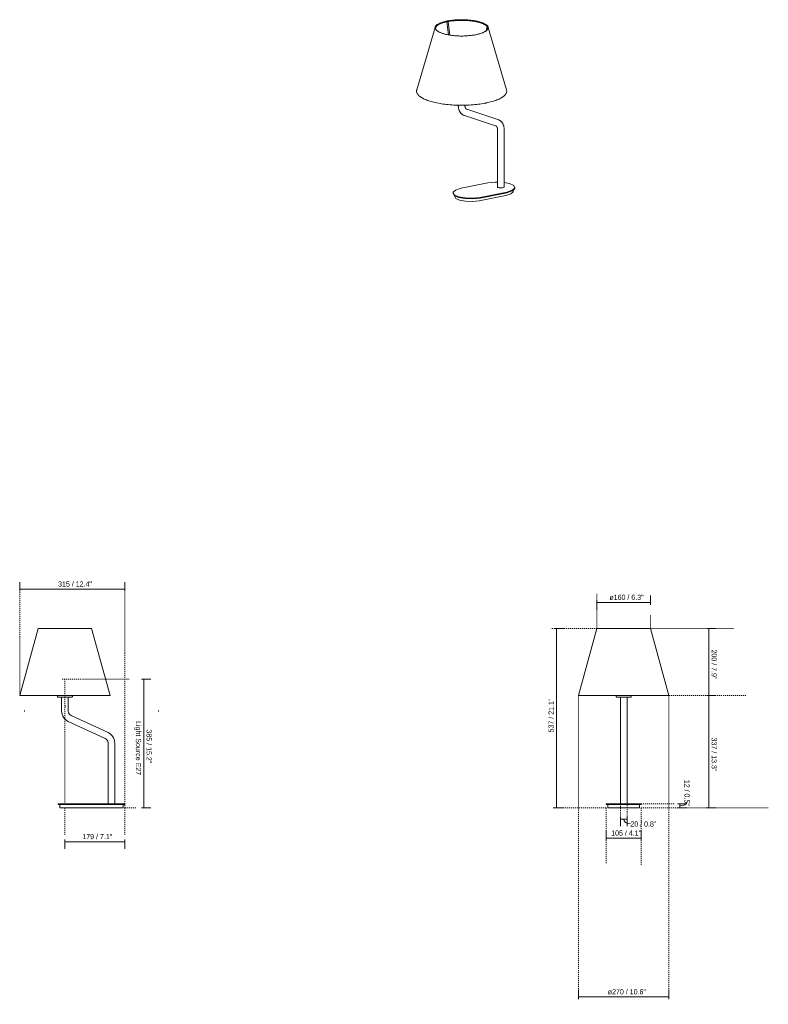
# Model space of a CAD drawing. Header units: millimetres. Extents: x 6294 to 8536, y 453 to 6611.
# Tile 1 of 2: x 6294 to 8536, y 453 to 3400. Entities that reach past the tile are written whole.
import ezdxf

# ---------------------------------------------------------------- set-up
doc = ezdxf.new("R2010")
doc.units = ezdxf.units.MM
doc.linetypes.add('Dash', pattern=[6, 3, -3])
doc.layers.add('A-ANNO-DIMS', color=7, linetype='Dash', lineweight=9, true_color=0xd2d2d2)
for name, color, linetype, lineweight in [('A-ANNO-DIMS-7', 7, 'Continuous', 9), ('A-DETL-THIN', 7, 'Continuous', 9), ('E-LITE-EQPM', 7, 'Continuous', 20)]:
    doc.layers.add(name, color=color, linetype=linetype, lineweight=lineweight)
doc.styles.add('Arial Narrow', font='ARIALN.TTF', dxfattribs={"height": 15.4})
doc.dimstyles.new('FARO_-_2_2mm_Arial_Narrow_mm_Inch_Left', dxfattribs={"dimscale": 304.8, "dimtxt": 15.760837, "dimasz": 0, "dimexe": 0.068898, "dimexo": 0.0625, "dimgap": 0.011483, "dimtad": 1, "dimdec": 0, "dimzin": 0, "dimdsep": 46, "dimtxsty": 'Arial Narrow', "dimblk1": 'NONE', "dimblk2": 'NONE', "dimsah": 1, "dimcen": 0.09, "dimadec": 0, "dimazin": 0, "dimtfac": 1, "dimtdec": 4, "dimtix": 1, "dimtmove": 1, "dimatfit": 3, "dimfxl": 0.022966, "dimfxlon": 1, "dimtvp": 1, "dimtolj": 1, "dimtzin": 0, "dimarcsym": 2})
doc.dimstyles.new('FARO_-_2_2mm_Arial_Narrow_mm_Inch_Left_1', dxfattribs={"dimscale": 304.8, "dimtxt": 15.760837, "dimasz": 0, "dimexe": 0.068898, "dimexo": 0.0625, "dimgap": 0.011483, "dimtad": 1, "dimdec": 0, "dimzin": 0, "dimdsep": 46, "dimtxsty": 'Arial Narrow', "dimblk1": 'NONE', "dimblk2": 'NONE', "dimsah": 1, "dimcen": 0.09, "dimadec": 0, "dimazin": 0, "dimtfac": 1, "dimtdec": 4, "dimtix": 1, "dimtmove": 0, "dimatfit": 3, "dimfxl": 0.022966, "dimfxlon": 1, "dimtvp": 1, "dimtolj": 1, "dimtzin": 0, "dimarcsym": 2})
doc.dimstyles.new('FARO_-_2_2mm_Arial_Narrow_mm_Inch_Right', dxfattribs={"dimscale": 304.8, "dimtxt": 15.760837, "dimasz": 0, "dimexe": 0.068898, "dimexo": 0.0625, "dimgap": 0.011483, "dimtad": 1, "dimdec": 0, "dimzin": 0, "dimdsep": 46, "dimtxsty": 'Arial Narrow', "dimblk1": 'NONE', "dimblk2": 'NONE', "dimsah": 1, "dimcen": 0.09, "dimadec": 0, "dimazin": 0, "dimtfac": 1, "dimtdec": 4, "dimtix": 1, "dimtmove": 0, "dimatfit": 3, "dimfxl": 0.022966, "dimfxlon": 1, "dimtvp": 1, "dimtolj": 1, "dimtzin": 0, "dimarcsym": 2})
doc.dimstyles.new('FARO_-_2_2mm_Arial_Narrow_mm_Inch_Right_1', dxfattribs={"dimscale": 304.8, "dimtxt": 15.760837, "dimasz": 0, "dimexe": 0.068898, "dimexo": 0.0625, "dimgap": 0.011483, "dimtad": 1, "dimdec": 0, "dimzin": 0, "dimdsep": 46, "dimtxsty": 'Arial Narrow', "dimblk1": 'NONE', "dimblk2": 'NONE', "dimsah": 1, "dimcen": 0.09, "dimadec": 0, "dimazin": 0, "dimtfac": 1, "dimtdec": 4, "dimtix": 1, "dimtmove": 1, "dimatfit": 3, "dimfxl": 0.022966, "dimfxlon": 1, "dimtvp": 1, "dimtolj": 1, "dimtzin": 0, "dimarcsym": 2})

# ---------------------------------------------------------------- blocks, each defined once
blk = doc.blocks.new('24008-13 - 24008-13 ETERNA Chrome_white table lamp-423089-Alzado_PDF')
at = {"layer": 'E-LITE-EQPM'}
for p, q in [((6350.5, 1577.5), (6350.5, 1577.5)), ((6435, 1577.5), (6435, 1577.5)), ((6501.2, 1577.5), (6501.2, 1577.5)), ((6406.8, 1377.4), (6406.8, 1373.9)), ((6419.3, 1372.4), (6419.3, 1331.4)), ((6439.3, 1331.4), (6439.3, 1372.4)), ((6451.8, 1373.9), (6451.8, 1377.4)), ((6439.5, 1299.7), (6550.1, 1248.1)), ((6558.6, 1266.2), (6448, 1317.8)), ((6558.8, 1234.5), (6558.8, 1052.5)), ((6578.8, 1080.8), (6578.8, 1234.5)), ((6578.6, 1067.5), (6578.6, 1077.5)), ((6579.2, 1081.1), (6578.7, 1081.1)), ((6578.8, 1052.5), (6578.8, 1064.2)), ((6578.8, 1063.9), (6579.2, 1063.9)), ((6578.9, 1077.5), (6578.9, 1067.5)), ((6579.2, 1080.1), (6579.2, 1081.1)), ((6579.2, 1063.9), (6579.2, 1064.9)), ((6408.8, 1052.5), (6408.8, 1050.5)), ((6461.3, 1052.5), (6408.8, 1052.5)), ((6408.8, 1050.5), (6461.3, 1050.5)), ((6413.8, 1050.5), (6413.8, 1040.5)), ((6413.8, 1040.5), (6461.3, 1040.5)), ((6556.3, 1052.5), (6461.3, 1052.5)), ((6461.3, 1050.5), (6556.3, 1050.5)), ((6461.3, 1040.5), (6556.3, 1040.5)), ((6608.8, 1052.5), (6556.3, 1052.5)), ((6556.3, 1050.5), (6608.8, 1050.5)), ((6556.3, 1040.5), (6603.8, 1040.5)), ((6603.8, 1040.5), (6603.8, 1050.5)), ((6608.8, 1050.5), (6608.8, 1052.5))]:
    blk.add_line(p, q, dxfattribs=at)
at = {"layer": 'E-LITE-EQPM', "flags": 128}
for points in [[(6408.3, 1372.4), (6407.3, 1372.9), (6406.8, 1373.9), (6406.8, 1373.9)], [(6408.7, 1372.4), (6408.3, 1372.4), (6408.3, 1372.4)], [(6408.3, 1372.4), (6408.8, 1372.4), (6410.1, 1372.4), (6412.3, 1372.4), (6415.1, 1372.4), (6418.6, 1372.4), (6422.6, 1372.4), (6426.9, 1372.4), (6431.2, 1372.4), (6435.5, 1372.4), (6439.5, 1372.4), (6443.1, 1372.4), (6446.1, 1372.4), (6448.3, 1372.4), (6449.8, 1372.4), (6450.4, 1372.4), (6450.4, 1372.4)], [(6451.8, 1373.9), (6451.4, 1372.9), (6450.4, 1372.4), (6450.4, 1372.4)], [(6419.3, 1331.4), (6419.8, 1325.8), (6421.1, 1320.3), (6423.3, 1315.1), (6426.3, 1310.4), (6430.1, 1306.2), (6434.4, 1302.6), (6439.3, 1299.8), (6439.5, 1299.7)], [(6448, 1317.8), (6444.9, 1319.7), (6442.3, 1322.4), (6440.5, 1325.6), (6439.5, 1329.1), (6439.3, 1331.4)], [(6550.1, 1248.1), (6553.2, 1246.1), (6555.8, 1243.5), (6557.6, 1240.3), (6558.6, 1236.8), (6558.8, 1234.5)], [(6578.8, 1234.5), (6578.3, 1240.1), (6577, 1245.6), (6574.8, 1250.7), (6571.8, 1255.5), (6568, 1259.7), (6563.7, 1263.3), (6558.8, 1266.1), (6558.6, 1266.2)]]:
    blk.add_lwpolyline(points, dxfattribs=at)
at = {"layer": 'E-LITE-EQPM'}
for points, knots in [([(6578.6, 1077.5), (6578.6, 1077.8), (6578.6, 1078.2), (6578.7, 1078.7), (6578.7, 1079), (6578.8, 1079.3), (6578.8, 1079.4), (6578.8, 1079.6), (6578.9, 1079.8), (6578.9, 1079.9), (6578.9, 1080.1), (6579, 1080.2), (6579, 1080.3), (6579, 1080.5), (6579.1, 1080.6), (6579.1, 1080.8), (6579.2, 1081.1), (6579.2, 1081.1), (6579.2, 1081.1)], [0, 0, 0, 0, 0.142857, 0.214286, 0.285714, 0.321429, 0.357143, 0.392857, 0.428571, 0.464286, 0.5, 0.535714, 0.571429, 0.607143, 0.642857, 0.714286, 0.857143, 1, 1, 1, 1]), ([(6579.2, 1063.9), (6579.2, 1063.9), (6579.2, 1063.9), (6579.1, 1064.2), (6579.1, 1064.4), (6579, 1064.7), (6578.9, 1064.9), (6578.9, 1065.2), (6578.8, 1065.4), (6578.8, 1065.6), (6578.7, 1065.9), (6578.7, 1066.3), (6578.6, 1066.8), (6578.6, 1067.2), (6578.6, 1067.5)], [0, 0, 0, 0, 0.142857, 0.285714, 0.357143, 0.428571, 0.5, 0.571429, 0.607143, 0.642857, 0.714286, 0.785714, 0.857143, 1, 1, 1, 1]), ([(6579.2, 1080.1), (6579.2, 1080.1), (6579.2, 1080.1), (6579.2, 1079.9), (6579.2, 1079.7), (6579.1, 1079.5), (6579.1, 1079.4), (6579, 1079.1), (6579, 1078.9), (6579, 1078.6), (6578.9, 1078.1), (6578.9, 1077.7), (6578.9, 1077.5)], [0, 0, 0, 0, 0.142857, 0.285714, 0.357143, 0.428571, 0.5, 0.571429, 0.642857, 0.714286, 0.857143, 1, 1, 1, 1]), ([(6578.9, 1067.5), (6578.9, 1067.3), (6578.9, 1066.9), (6579, 1066.4), (6579, 1066.1), (6579, 1065.9), (6579.1, 1065.6), (6579.1, 1065.5), (6579.2, 1065.3), (6579.2, 1065.1), (6579.2, 1064.9), (6579.2, 1064.9), (6579.2, 1064.9)], [0, 0, 0, 0, 0.142857, 0.285714, 0.357143, 0.428571, 0.5, 0.571429, 0.642857, 0.714286, 0.857143, 1, 1, 1, 1])]:
    blk.add_open_spline(points, degree=3, knots=knots, dxfattribs=at)
for points in [[(6579.2, 1080), (6579.2, 1080.1), (6579.2, 1080.1), (6579.2, 1080.1)], [(6579.2, 1064.9), (6579.2, 1064.9), (6579.2, 1064.9), (6579.2, 1065)]]:
    blk.add_open_spline(points, degree=3, dxfattribs=at)
blk = doc.blocks.new('24008-13 - 24008-13 ETERNA Chrome_white table lamp-423089-Isometrico 2 PDF')
at = {"layer": 'E-LITE-EQPM', "color": 251, "lineweight": 9, "true_color": 0x636466}
for p, q in [((3686.6, 3393.8), (3691.8, 3354.7)), ((3695.9, 3354.1), (3690.5, 3394.3)), ((3651.3, 3377.5), (3596.5, 3190.7)), ((3654.9, 3380.2), (3656.3, 3381.6)), ((3806.8, 3375.6), (3804.8, 3367.7)), ((3806.2, 3381), (3807.2, 3379.9)), ((3865.3, 3190.7), (3810.5, 3377.5)), ((3720.9, 3144.5), (3720.9, 3141.9)), ((3740.9, 3141.9), (3740.9, 3144.4)), ((3839, 3101.8), (3746.1, 3132.3)), ((3739.9, 3113.3), (3832.7, 3082.8)), ((3838, 3073.2), (3838, 2900.1)), ((3858, 2900.1), (3858, 3073.2)), ((3858.2, 2915.1), (3858.2, 2924.6)), ((3809, 2911.6), (3729.2, 2895.7)), ((3885, 2886.6), (3885, 2890.1)), ((3890, 2896.1), (3890, 2898)), ((3705.2, 2882.1), (3705.2, 2880.2)), ((3710.2, 2873.7), (3710.2, 2870.7)), ((3783.5, 2858.3), (3863.3, 2874.3)), ((3866, 2884.4), (3786.2, 2868.4)), ((3786.2, 2866.5), (3866, 2882.5))]:
    blk.add_line(p, q, dxfattribs=at)
for points in [[(3651.3, 3377.6, 0), (3651.7, 3378.6, 0), (3652.2, 3379.7, 0), (3652.9, 3380.7, 0), (3653.6, 3381.8, 0), (3654.5, 3382.7, 0), (3655.6, 3383.7, 0), (3656.7, 3384.7, 0), (3658, 3385.6, 0), (3659.3, 3386.5, 0), (3660.8, 3387.4, 0), (3662.4, 3388.3, 0), (3664.1, 3389.1, 0), (3665.9, 3390, 0), (3667.8, 3390.8, 0), (3669.8, 3391.5, 0), (3671.8, 3392.3, 0), (3674, 3393, 0), (3676.3, 3393.7, 0), (3678.7, 3394.4, 0), (3681.1, 3395, 0), (3683.6, 3395.6, 0), (3686.2, 3396.2, 0), (3687.8, 3396.5, 0)], [(3773.6, 3355.5, 0), (3770.9, 3355, 0), (3768.2, 3354.5, 0), (3765.4, 3354.1, 0), (3762.6, 3353.7, 0), (3759.7, 3353.3, 0), (3756.7, 3352.9, 0), (3753.7, 3352.6, 0), (3750.7, 3352.4, 0), (3747.6, 3352.2, 0), (3744.5, 3352, 0), (3741.4, 3351.8, 0), (3738.3, 3351.7, 0), (3735.2, 3351.6, 0), (3732, 3351.6, 0), (3728.9, 3351.6, 0), (3725.7, 3351.6, 0), (3722.6, 3351.7, 0), (3719.5, 3351.9, 0), (3716.4, 3352, 0), (3713.3, 3352.2, 0), (3710.2, 3352.4, 0), (3707.2, 3352.7, 0), (3704.2, 3353, 0), (3701.3, 3353.4, 0), (3698.4, 3353.8, 0), (3695.6, 3354.2, 0), (3692.8, 3354.6, 0), (3690.1, 3355.1, 0), (3687.4, 3355.6, 0), (3684.8, 3356.2, 0), (3682.3, 3356.8, 0), (3679.9, 3357.4, 0), (3677.6, 3358, 0), (3675.3, 3358.7, 0), (3673.1, 3359.4, 0), (3671.1, 3360.1, 0), (3669.1, 3360.9, 0), (3667.2, 3361.6, 0), (3665.5, 3362.4, 0), (3663.8, 3363.2, 0), (3662.2, 3364.1, 0), (3660.8, 3364.9, 0), (3659.5, 3365.8, 0), (3658.3, 3366.6, 0), (3657.2, 3367.5, 0), (3656.2, 3368.4, 0), (3655.4, 3369.3, 0), (3654.7, 3370.2, 0), (3654.1, 3371, 0), (3653.6, 3371.9, 0), (3653.3, 3372.8, 0), (3653, 3373.6, 0), (3652.9, 3374.5, 0), (3652.9, 3375.3, 0), (3653, 3376.2, 0), (3653.2, 3377, 0), (3653.5, 3377.9, 0), (3654, 3378.8, 0), (3654.5, 3379.6, 0), (3655.2, 3380.5, 0), (3656, 3381.4, 0), (3657, 3382.3, 0), (3658, 3383.2, 0), (3659.2, 3384, 0), (3660.5, 3384.9, 0), (3661.9, 3385.7, 0), (3663.4, 3386.6, 0), (3665, 3387.4, 0), (3666.8, 3388.2, 0), (3668.6, 3388.9, 0), (3670.6, 3389.7, 0), (3672.6, 3390.4, 0), (3674.8, 3391.1, 0), (3677, 3391.8, 0), (3679.3, 3392.5, 0), (3681.7, 3393.1, 0), (3684.2, 3393.7, 0), (3686.8, 3394.2, 0), (3688.2, 3394.5, 0)], [(3686.6, 3393.8, 0), (3686.9, 3393.7, 0), (3687.2, 3393.7, 0), (3687.6, 3393.8, 0), (3688.1, 3393.8, 0), (3688.6, 3393.9, 0), (3689.1, 3394, 0), (3689.6, 3394, 0)], [(3810.5, 3377.6, 0), (3810.1, 3378.6, 0), (3809.6, 3379.7, 0), (3808.9, 3380.7, 0), (3808.2, 3381.8, 0), (3807.2, 3382.7, 0), (3806.2, 3383.7, 0), (3805.1, 3384.7, 0), (3803.8, 3385.6, 0), (3802.5, 3386.5, 0), (3801, 3387.4, 0), (3799.4, 3388.3, 0), (3797.7, 3389.1, 0), (3795.9, 3390, 0), (3794, 3390.8, 0), (3792, 3391.5, 0), (3789.9, 3392.3, 0), (3787.8, 3393, 0), (3785.5, 3393.7, 0), (3783.1, 3394.4, 0), (3780.7, 3395, 0), (3778.2, 3395.6, 0), (3775.6, 3396.2, 0), (3772.9, 3396.7, 0), (3770.2, 3397.2, 0), (3767.4, 3397.7, 0), (3764.6, 3398.1, 0), (3761.6, 3398.5, 0), (3758.7, 3398.9, 0), (3755.7, 3399.2, 0), (3752.7, 3399.5, 0), (3749.6, 3399.7, 0), (3746.5, 3399.9, 0), (3743.4, 3400.1, 0), (3740.2, 3400.3, 0), (3737.1, 3400.3, 0), (3733.9, 3400.4, 0), (3730.7, 3400.4, 0), (3727.6, 3400.4, 0), (3724.4, 3400.3, 0), (3721.3, 3400.2, 0), (3718.1, 3400.1, 0), (3715, 3399.9, 0), (3711.9, 3399.7, 0), (3708.8, 3399.5, 0), (3705.8, 3399.2, 0), (3702.8, 3398.8, 0), (3699.9, 3398.5, 0), (3697, 3398.1, 0), (3694.1, 3397.6, 0), (3691.3, 3397.2, 0), (3688.6, 3396.7, 0), (3687.8, 3396.5, 0)], [(3773.6, 3355.5, 0), (3776.2, 3356, 0), (3778.7, 3356.6, 0), (3781.2, 3357.2, 0), (3783.6, 3357.8, 0), (3785.8, 3358.5, 0), (3788, 3359.2, 0), (3790.1, 3359.9, 0), (3792.1, 3360.7, 0), (3794, 3361.4, 0), (3795.8, 3362.2, 0), (3797.5, 3363, 0), (3799.1, 3363.8, 0), (3800.6, 3364.7, 0), (3801.9, 3365.5, 0), (3803.2, 3366.4, 0), (3804.3, 3367.3, 0), (3805.3, 3368.1, 0), (3806.2, 3369, 0), (3806.9, 3369.9, 0), (3807.5, 3370.8, 0), (3808, 3371.7, 0), (3808.4, 3372.5, 0), (3808.7, 3373.4, 0), (3808.8, 3374.2, 0), (3808.9, 3375.1, 0), (3808.8, 3375.9, 0), (3808.6, 3376.8, 0), (3808.4, 3377.6, 0), (3808, 3378.5, 0), (3807.4, 3379.4, 0), (3806.8, 3380.3, 0), (3806, 3381.1, 0), (3805.1, 3382, 0), (3804.1, 3382.9, 0), (3803, 3383.8, 0), (3801.7, 3384.6, 0), (3800.3, 3385.5, 0), (3798.8, 3386.3, 0), (3797.2, 3387.1, 0), (3795.5, 3387.9, 0), (3793.7, 3388.7, 0), (3791.8, 3389.5, 0), (3789.8, 3390.2, 0), (3787.7, 3390.9, 0), (3785.5, 3391.6, 0), (3783.2, 3392.3, 0), (3780.8, 3392.9, 0), (3778.3, 3393.5, 0), (3775.8, 3394.1, 0), (3773.2, 3394.6, 0), (3770.5, 3395.1, 0), (3767.7, 3395.6, 0), (3764.9, 3396, 0), (3762.1, 3396.4, 0), (3759.1, 3396.8, 0), (3756.2, 3397.1, 0), (3753.2, 3397.4, 0), (3750.2, 3397.7, 0), (3747.1, 3397.9, 0), (3744, 3398.1, 0), (3740.9, 3398.2, 0), (3737.8, 3398.3, 0), (3734.6, 3398.4, 0), (3731.5, 3398.4, 0), (3728.3, 3398.4, 0), (3725.2, 3398.4, 0), (3722, 3398.3, 0), (3718.9, 3398.1, 0), (3715.8, 3398, 0), (3712.8, 3397.8, 0), (3709.7, 3397.5, 0), (3706.7, 3397.2, 0), (3703.7, 3396.9, 0), (3700.8, 3396.6, 0), (3697.9, 3396.2, 0), (3695.1, 3395.8, 0), (3692.3, 3395.3, 0), (3689.6, 3394.8, 0), (3688.2, 3394.5, 0)], [(3689.6, 3394, 0), (3690, 3394.1, 0), (3690.3, 3394.2, 0), (3690.5, 3394.3, 0), (3690.5, 3394.4, 0)], [(3690.4, 3394.4, 0), (3690.2, 3394.4, 0), (3689.9, 3394.4, 0), (3689.8, 3394.4, 0)], [(3808.8, 3375.7, 0), (3808.7, 3375.7, 0), (3808.2, 3375.8, 0), (3807.7, 3375.8, 0), (3807.3, 3375.8, 0), (3807, 3375.8, 0), (3806.9, 3375.6, 0), (3806.8, 3375.5, 0)], [(3806.8, 3375.5, 0), (3806.9, 3375.3, 0), (3807.1, 3375.1, 0), (3807.5, 3374.9, 0), (3807.9, 3374.8, 0), (3808.4, 3374.6, 0), (3808.8, 3374.5, 0)], [(3596.5, 3190.8, 0), (3596.1, 3189.1, 0), (3595.9, 3187.3, 0), (3595.9, 3185.5, 0), (3596.2, 3183.7, 0), (3596.7, 3181.9, 0), (3597.4, 3180.2, 0), (3598.4, 3178.5, 0), (3599.5, 3176.8, 0), (3600.9, 3175.1, 0), (3602.5, 3173.5, 0), (3604.2, 3171.8, 0), (3606.2, 3170.3, 0), (3608.4, 3168.7, 0), (3610.7, 3167.2, 0), (3613.3, 3165.7, 0), (3616, 3164.3, 0), (3618.9, 3162.8, 0), (3622, 3161.5, 0), (3625.3, 3160.1, 0), (3628.7, 3158.9, 0), (3632.3, 3157.6, 0), (3636, 3156.4, 0), (3639.9, 3155.3, 0), (3644, 3154.2, 0), (3648.1, 3153.1, 0), (3652.4, 3152.1, 0), (3656.9, 3151.2, 0), (3661.4, 3150.3, 0), (3666.1, 3149.4, 0), (3670.8, 3148.7, 0), (3675.7, 3148, 0), (3680.6, 3147.3, 0), (3685.7, 3146.7, 0), (3690.8, 3146.2, 0), (3695.9, 3145.7, 0), (3701.1, 3145.3, 0), (3706.4, 3145, 0), (3711.7, 3144.7, 0), (3717, 3144.5, 0), (3722.4, 3144.4, 0), (3727.7, 3144.3, 0), (3733.1, 3144.3, 0), (3738.5, 3144.4, 0), (3743.8, 3144.5, 0), (3749.2, 3144.7, 0), (3754.5, 3144.9, 0), (3759.7, 3145.3, 0), (3765, 3145.6, 0), (3770.1, 3146.1, 0), (3775.2, 3146.6, 0), (3780.3, 3147.2, 0), (3785.2, 3147.8, 0), (3790.1, 3148.5, 0), (3794.9, 3149.3, 0), (3799.6, 3150.1, 0), (3803.9, 3151, 0)], [(3865.3, 3190.8, 0), (3865.7, 3189.1, 0), (3865.9, 3187.3, 0), (3865.8, 3185.5, 0), (3865.6, 3183.7, 0), (3865.1, 3181.9, 0), (3864.3, 3180.2, 0), (3863.4, 3178.5, 0), (3862.2, 3176.8, 0), (3860.9, 3175.1, 0), (3859.3, 3173.5, 0), (3857.5, 3171.8, 0), (3855.6, 3170.3, 0), (3853.4, 3168.7, 0), (3851, 3167.2, 0), (3848.5, 3165.7, 0), (3845.8, 3164.3, 0), (3842.9, 3162.8, 0), (3839.8, 3161.5, 0), (3836.5, 3160.1, 0), (3833.1, 3158.9, 0), (3829.5, 3157.6, 0), (3825.8, 3156.4, 0), (3821.9, 3155.3, 0), (3817.8, 3154.2, 0), (3813.7, 3153.1, 0), (3809.3, 3152.1, 0), (3804.9, 3151.2, 0), (3803.9, 3151, 0)], [(3720.9, 3141.9, 0), (3720.9, 3140.6, 0), (3721, 3139.3, 0), (3721.1, 3138, 0), (3721.3, 3136.7, 0), (3721.5, 3135.5, 0), (3721.7, 3134.2, 0), (3722.1, 3132.9, 0), (3722.4, 3131.7, 0), (3722.8, 3130.5, 0), (3723.3, 3129.3, 0), (3723.8, 3128.1, 0), (3724.3, 3126.9, 0), (3725, 3125.8, 0), (3725.6, 3124.7, 0), (3726.3, 3123.6, 0), (3727.1, 3122.5, 0), (3727.9, 3121.5, 0), (3728.7, 3120.5, 0), (3729.6, 3119.6, 0), (3730.6, 3118.7, 0), (3731.6, 3117.9, 0), (3732.6, 3117.1, 0), (3733.6, 3116.3, 0), (3734.7, 3115.6, 0), (3735.9, 3115, 0), (3736.8, 3114.5, 0)], [(3745.4, 3132.6, 0), (3745.2, 3132.7, 0), (3744.9, 3132.9, 0), (3744.6, 3133, 0), (3744.4, 3133.2, 0), (3744.1, 3133.4, 0), (3743.9, 3133.6, 0), (3743.7, 3133.9, 0), (3743.4, 3134.1, 0), (3743.2, 3134.4, 0), (3743, 3134.7, 0), (3742.8, 3135, 0), (3742.5, 3135.3, 0), (3742.3, 3135.6, 0), (3742.1, 3136, 0), (3742, 3136.4, 0), (3741.8, 3136.8, 0), (3741.6, 3137.3, 0), (3741.5, 3137.7, 0), (3741.3, 3138.2, 0), (3741.2, 3138.7, 0), (3741.1, 3139.2, 0), (3741, 3139.8, 0), (3741, 3140.3, 0), (3740.9, 3140.9, 0), (3740.9, 3141.5, 0), (3740.9, 3141.9, 0)], [(3746.1, 3132.3, 0), (3745.8, 3132.4, 0), (3745.6, 3132.5, 0), (3745.4, 3132.6, 0)], [(3736.8, 3114.5, 0), (3738, 3114, 0), (3739.2, 3113.5, 0), (3739.9, 3113.3, 0)], [(3842.1, 3100.6, 0), (3840.9, 3101.1, 0), (3839.7, 3101.6, 0), (3839, 3101.8, 0)], [(3858, 3073.2, 0), (3857.9, 3074.5, 0), (3857.9, 3075.8, 0), (3857.8, 3077.1, 0), (3857.6, 3078.4, 0), (3857.4, 3079.7, 0), (3857.1, 3080.9, 0), (3856.8, 3082.2, 0), (3856.4, 3083.4, 0), (3856, 3084.7, 0), (3855.6, 3085.9, 0), (3855.1, 3087.1, 0), (3854.5, 3088.2, 0), (3853.9, 3089.4, 0), (3853.2, 3090.5, 0), (3852.5, 3091.6, 0), (3851.8, 3092.6, 0), (3851, 3093.6, 0), (3850.1, 3094.6, 0), (3849.2, 3095.5, 0), (3848.3, 3096.4, 0), (3847.3, 3097.3, 0), (3846.3, 3098.1, 0), (3845.2, 3098.8, 0), (3844.1, 3099.5, 0), (3843, 3100.1, 0), (3842.1, 3100.6, 0)], [(3832.7, 3082.8, 0), (3833, 3082.7, 0), (3833.3, 3082.6, 0), (3833.4, 3082.5, 0)], [(3833.4, 3082.5, 0), (3833.7, 3082.4, 0), (3834, 3082.3, 0), (3834.2, 3082.1, 0), (3834.5, 3081.9, 0), (3834.7, 3081.7, 0), (3835, 3081.5, 0), (3835.2, 3081.3, 0), (3835.4, 3081, 0), (3835.7, 3080.8, 0), (3835.9, 3080.5, 0), (3836.1, 3080.2, 0), (3836.3, 3079.8, 0), (3836.5, 3079.5, 0), (3836.7, 3079.1, 0), (3836.9, 3078.7, 0), (3837.1, 3078.3, 0), (3837.2, 3077.9, 0), (3837.4, 3077.4, 0), (3837.5, 3076.9, 0), (3837.6, 3076.4, 0), (3837.7, 3075.9, 0), (3837.8, 3075.4, 0), (3837.9, 3074.8, 0), (3837.9, 3074.3, 0), (3838, 3073.7, 0), (3838, 3073.2, 0)], [(3858.2, 2924.6, 0), (3858.2, 2925.4, 0), (3858.1, 2926.2, 0), (3858, 2927, 0)], [(3786.2, 2868.4, 0), (3764.3, 2866, 0), (3741, 2866.7, 0), (3721.1, 2870.4, 0), (3708.4, 2876.5, 0), (3705.5, 2883.7, 0), (3712.9, 2890.5, 0), (3729.2, 2895.7, 0)], [(3809, 2911.6, 0), (3830.9, 2914.1, 0), (3838, 2914.2, 0)], [(3839.6, 2898.4, 0), (3838.4, 2899.2, 0), (3838, 2900, 0), (3838, 2900.1, 0)], [(3857.9, 2900.3, 0), (3857.7, 2899.5, 0), (3856.9, 2898.7, 0), (3855.4, 2898, 0), (3853.4, 2897.5, 0), (3851, 2897.2, 0), (3848.5, 2897, 0), (3845.9, 2897.1, 0), (3843.4, 2897.4, 0), (3841.3, 2897.8, 0), (3839.6, 2898.4, 0)], [(3858, 2913.2, 0), (3858.1, 2913.7, 0), (3858.2, 2914.3, 0), (3858.2, 2915.1, 0)], [(3858, 2912.9, 0), (3874.1, 2909.6, 0), (3886.8, 2903.6, 0), (3889.7, 2896.4, 0), (3882.3, 2889.6, 0), (3866, 2884.4, 0)], [(3866, 2882.5, 0), (3882.3, 2887.7, 0), (3889.7, 2894.5, 0), (3889.9, 2896.9, 0)], [(3705.2, 2880.6, 0), (3708.4, 2874.6, 0), (3721.1, 2868.5, 0), (3741, 2864.8, 0), (3764.3, 2864.1, 0), (3786.2, 2866.5, 0)], [(3710.2, 2871.1, 0), (3713.1, 2865.6, 0), (3724.6, 2860.1, 0), (3742.6, 2856.7, 0), (3763.7, 2856.1, 0), (3783.5, 2858.3, 0)], [(3863.3, 2874.3, 0), (3878, 2879, 0), (3884.7, 2885.2, 0), (3884.9, 2887.3, 0)]]:
    blk.add_polyline3d(points, dxfattribs=at)
blk = doc.blocks.new('24008-13 - 24008-13 ETERNA Chrome_white table lamp-423089-Frontal_PDF')
at = {"layer": 'E-LITE-EQPM'}
for p, q in [((-3203.3, 1377.5), (-3203.3, 1377.5)), ((-3091.8, 1377.5), (-3091.8, 1373.9)), ((-3079.3, 1372.4), (-3079.3, 1331.4)), ((-3059.3, 1331.4), (-3059.3, 1372.4)), ((-3046.8, 1373.9), (-3046.8, 1377.5)), ((-2970.4, 1377.5), (-2970.4, 1377.5)), ((-2936, 1377.5), (-2936, 1377.5)), ((-2935.3, 1377.5), (-2935.3, 1377.5)), ((-3079.3, 1308.7), (-3079.3, 1257.2)), ((-3059.3, 1257.2), (-3059.3, 1308.7)), ((-3079.3, 1234.5), (-3079.3, 1052.5)), ((-3059.3, 1052.5), (-3059.3, 1234.5)), ((-3121.8, 1052.5), (-3121.8, 1050.5)), ((-3016.8, 1052.5), (-3121.8, 1052.5)), ((-3121.8, 1050.5), (-3016.8, 1050.5)), ((-3116.8, 1050.5), (-3116.8, 1040.5)), ((-3116.8, 1040.5), (-3021.8, 1040.5)), ((-3021.8, 1040.5), (-3021.8, 1050.5)), ((-3016.8, 1050.5), (-3016.8, 1052.5))]:
    blk.add_line(p, q, dxfattribs=at)
at = {"layer": 'E-LITE-EQPM', "flags": 128}
for points in [[(-3090.3, 1372.4), (-3091.4, 1372.9), (-3091.8, 1373.9), (-3091.8, 1373.9)], [(-3079.3, 1372.4), (-3081.6, 1372.4), (-3084.8, 1372.4), (-3087.4, 1372.4), (-3089.2, 1372.4), (-3090.2, 1372.4), (-3090.3, 1372.4)], [(-3090.3, 1372.4), (-3089.9, 1372.4), (-3088.6, 1372.4), (-3086.4, 1372.4), (-3083.5, 1372.4), (-3080, 1372.4), (-3076, 1372.4), (-3071.8, 1372.4), (-3069.3, 1372.4)], [(-3069.3, 1372.4), (-3065, 1372.4), (-3060.8, 1372.4), (-3057.1, 1372.4), (-3053.8, 1372.4), (-3051.2, 1372.4), (-3049.4, 1372.4), (-3048.4, 1372.4), (-3048.3, 1372.4)], [(-3048.3, 1372.4), (-3048.7, 1372.4), (-3050.1, 1372.4), (-3052.2, 1372.4), (-3055.1, 1372.4), (-3058.6, 1372.4), (-3059.3, 1372.4)], [(-3046.8, 1373.9), (-3047.2, 1372.9), (-3048.3, 1372.4), (-3048.3, 1372.4)], [(-3079.3, 1331.4), (-3079.3, 1326.6), (-3079.3, 1322.1), (-3079.3, 1317.9), (-3079.3, 1314.1), (-3079.3, 1311), (-3079.3, 1308.7)], [(-3059.3, 1308.7), (-3059.3, 1311.1), (-3059.3, 1314.3), (-3059.3, 1318), (-3059.3, 1322.3), (-3059.3, 1326.8), (-3059.3, 1331.4)], [(-3079.3, 1234.5), (-3079.3, 1239.2), (-3079.3, 1243.8), (-3079.3, 1248), (-3079.3, 1251.8), (-3079.3, 1254.9), (-3079.3, 1257.2)], [(-3059.3, 1257.2), (-3059.3, 1254.8), (-3059.3, 1251.6), (-3059.3, 1247.9), (-3059.3, 1243.6), (-3059.3, 1239), (-3059.3, 1234.5)]]:
    blk.add_lwpolyline(points, dxfattribs=at)
blk = doc.blocks.new('DIMBLOCK1-Alzado_PDF')
at = {"layer": 'A-ANNO-DIMS-7', "color": 251, "true_color": 0x5b5b5b, "transparency": 16777216}
for p, q in [((6658.9, 1426), (6686.9, 1426)), ((6665.9, 1426), (6658.9, 1426)), ((6665.9, 1040.5), (6665.9, 1426)), ((6658.9, 1040.5), (6686.9, 1040.5)), ((6665.9, 1040.5), (6658.9, 1040.5))]:
    blk.add_line(p, q, dxfattribs=at)
at = {"layer": 'A-ANNO-DIMS-7', "color": 0, "transparency": 16777216, "char_height": 15.4, "attachment_point": 1, "rotation": 270, "line_spacing_factor": 0.974696, "style": 'Arial Narrow'}
for s, insert, width in [('Light Source E27', (6657.3, 1300.8), 162.111), ('385 / 15.2"', (6689.3, 1275.6), 101.77)]:
    blk.add_mtext(s, dxfattribs=dict(at, insert=insert, width=width))
blk = doc.blocks.new('_None')
blk = doc.blocks.new('DIMBLOCK2-Alzado_PDF')
at = {"layer": 'A-ANNO-DIMS-7', "color": 251, "true_color": 0x5b5b5b, "transparency": 16777216}
for p, q in [((6429.3, 946.2), (6429.3, 918.2)), ((6429.3, 939.2), (6429.3, 946.2)), ((6608.8, 946.2), (6608.8, 918.2)), ((6608.8, 939.2), (6608.8, 946.2)), ((6429.3, 939.2), (6608.8, 939.2))]:
    blk.add_line(p, q, dxfattribs=at)
at = {"layer": 'A-ANNO-DIMS-7', "color": 0, "transparency": 16777216, "insert": (6481.5, 962.6), "char_height": 15.4, "width": 90.062, "attachment_point": 1, "line_spacing_factor": 0.974696, "style": 'Arial Narrow'}
blk.add_mtext('179 / 7.1"', dxfattribs=at)
blk = doc.blocks.new('DIMBLOCK3-Alzado_PDF')
at = {"layer": 'A-ANNO-DIMS-7', "color": 251, "true_color": 0x5b5b5b, "transparency": 16777216}
for p, q in [((6294, 1695.1), (6294, 1716.3)), ((6608.8, 1695.1), (6608.8, 1716.3)), ((6294, 1695.3), (6608.8, 1695.3)), ((6294, 1695.3), (6294, 1688.3)), ((6608.8, 1695.3), (6608.8, 1688.3))]:
    blk.add_line(p, q, dxfattribs=at)
at = {"layer": 'A-ANNO-DIMS-7', "color": 0, "transparency": 16777216, "insert": (6409, 1718.7), "char_height": 15.4, "width": 101.77, "attachment_point": 1, "line_spacing_factor": 0.974696, "style": 'Arial Narrow'}
blk.add_mtext('315 / 12.4"', dxfattribs=at)
blk = doc.blocks.new('DIMBLOCK5-Frontal_PDF')
at = {"layer": 'A-ANNO-DIMS-7', "color": 251, "true_color": 0x5b5b5b, "transparency": 16777216}
for p, q in [((8092.7, 1007.3), (8092.7, 1014.3)), ((8092.7, 1007.4), (8092.7, 986.3)), ((8112.7, 1007.3), (8092.7, 1007.3)), ((8112.7, 1014.3), (8112.7, 986.3)), ((8112.7, 1007.3), (8112.7, 1014.3))]:
    blk.add_line(p, q, dxfattribs=at)
blk.add_ellipse((8122.6, 1007.3), major_axis=(19.9, 0), ratio=0.716757, start_param=3.141593, end_param=4.712389, dxfattribs=at)
at = {"layer": 'A-ANNO-DIMS-7', "color": 0, "transparency": 16777216, "insert": (8122.6, 1000.4), "char_height": 15.4, "width": 78.354, "attachment_point": 1, "line_spacing_factor": 0.974696, "style": 'Arial Narrow'}
blk.add_mtext('20 / 0.8"', dxfattribs=at)
blk = doc.blocks.new('DIMBLOCK6-Frontal_PDF')
at = {"layer": 'A-ANNO-DIMS-7', "color": 251, "true_color": 0x5b5b5b, "transparency": 16777216}
for p, q in [((8050.2, 949.7), (8050.2, 970.8)), ((8050.2, 949.8), (8155.2, 949.8)), ((8050.2, 949.8), (8050.2, 942.8)), ((8155.2, 949.7), (8155.2, 970.8)), ((8155.2, 949.8), (8155.2, 942.8))]:
    blk.add_line(p, q, dxfattribs=at)
at = {"layer": 'A-ANNO-DIMS-7', "color": 0, "transparency": 16777216, "insert": (8065.2, 973.2), "char_height": 15.4, "width": 90.062, "attachment_point": 1, "line_spacing_factor": 0.974696, "style": 'Arial Narrow'}
blk.add_mtext('105 / 4.1"', dxfattribs=at)
blk = doc.blocks.new('DIMBLOCK7-Frontal_PDF')
at = {"layer": 'A-ANNO-DIMS-7', "color": 251, "true_color": 0x5b5b5b, "transparency": 16777216}
for p, q in [((7967.7, 474.5), (7967.7, 495.7)), ((7967.7, 474.7), (8237.7, 474.7)), ((7967.7, 474.7), (7967.7, 467.7)), ((8237.7, 474.5), (8237.7, 495.7)), ((8237.7, 474.7), (8237.7, 467.7))]:
    blk.add_line(p, q, dxfattribs=at)
at = {"layer": 'A-ANNO-DIMS-7', "color": 0, "transparency": 16777216, "insert": (8054.9, 498.1), "char_height": 15.4, "width": 114.679, "attachment_point": 1, "line_spacing_factor": 0.974696, "style": 'Arial Narrow'}
blk.add_mtext('ø270 / 10.6"', dxfattribs=at)
blk = doc.blocks.new('DIMBLOCK8-Frontal_PDF')
at = {"layer": 'A-ANNO-DIMS-7', "color": 251, "true_color": 0x5b5b5b, "transparency": 16777216}
for p, q in [((8022.7, 1655.6), (8022.7, 1662.6)), ((8022.7, 1655.7), (8022.7, 1634.6)), ((8182.6, 1655.6), (8022.7, 1655.6)), ((8182.6, 1648.6), (8182.6, 1676.6)), ((8182.6, 1655.6), (8182.6, 1648.6))]:
    blk.add_line(p, q, dxfattribs=at)
at = {"layer": 'A-ANNO-DIMS-7', "color": 0, "transparency": 16777216, "insert": (8059.8, 1679), "char_height": 15.4, "width": 102.971, "attachment_point": 1, "line_spacing_factor": 0.974696, "style": 'Arial Narrow'}
blk.add_mtext('ø160 / 6.3"', dxfattribs=at)
blk = doc.blocks.new('DIMBLOCK9-Frontal_PDF')
at = {"layer": 'A-ANNO-DIMS-7', "color": 251, "true_color": 0x5b5b5b, "transparency": 16777216}
for p, q in [((8357.9, 1577.5), (8350.9, 1577.5)), ((8357.8, 1577.5), (8378.9, 1577.5)), ((8357.9, 1577.5), (8357.9, 1377.5)), ((8357.9, 1377.5), (8350.9, 1377.5)), ((8357.8, 1377.5), (8378.9, 1377.5))]:
    blk.add_line(p, q, dxfattribs=at)
at = {"layer": 'A-ANNO-DIMS-7', "color": 0, "transparency": 16777216, "insert": (8381.3, 1515), "char_height": 15.4, "width": 90.062, "attachment_point": 1, "rotation": 270, "line_spacing_factor": 0.974696, "style": 'Arial Narrow'}
blk.add_mtext('200 / 7.9"', dxfattribs=at)
blk = doc.blocks.new('DIMBLOCK10-Frontal_PDF')
at = {"layer": 'A-ANNO-DIMS-7', "color": 251, "true_color": 0x5b5b5b, "transparency": 16777216}
for p, q in [((8357.9, 1377.5), (8350.9, 1377.5)), ((8357.8, 1377.5), (8378.9, 1377.5)), ((8357.9, 1377.5), (8357.9, 1040.5)), ((8357.9, 1040.5), (8350.9, 1040.5)), ((8357.8, 1040.5), (8378.9, 1040.5))]:
    blk.add_line(p, q, dxfattribs=at)
at = {"layer": 'A-ANNO-DIMS-7', "color": 0, "transparency": 16777216, "insert": (8381.3, 1251.4), "char_height": 15.4, "width": 101.77, "attachment_point": 1, "rotation": 270, "line_spacing_factor": 0.974696, "style": 'Arial Narrow'}
blk.add_mtext('337 / 13.3"', dxfattribs=at)
blk = doc.blocks.new('DIMBLOCK11-Frontal_PDF')
at = {"layer": 'A-ANNO-DIMS-7', "color": 251, "true_color": 0x5b5b5b, "transparency": 16777216}
for p, q in [((7901, 1577.5), (7894, 1577.5)), ((7900.9, 1577.5), (7922, 1577.5)), ((7901, 1577.5), (7901, 1040.5)), ((7901, 1040.5), (7894, 1040.5)), ((7900.9, 1040.5), (7922, 1040.5))]:
    blk.add_line(p, q, dxfattribs=at)
at = {"layer": 'A-ANNO-DIMS-7', "color": 0, "transparency": 16777216, "insert": (7877.6, 1266.6), "char_height": 15.4, "width": 101.77, "attachment_point": 1, "rotation": 90, "line_spacing_factor": 0.974696, "style": 'Arial Narrow'}
blk.add_mtext('537 / 21.1"', dxfattribs=at)
blk = doc.blocks.new('DIMBLOCK12-Frontal_PDF')
at = {"layer": 'A-ANNO-DIMS-7', "color": 251, "true_color": 0x5b5b5b, "transparency": 16777216}
for p, q in [((8263.7, 1052.5), (8291.7, 1052.5)), ((8270.7, 1052.5), (8263.7, 1052.5)), ((8270.7, 1040.5), (8263.7, 1040.5)), ((8270.5, 1040.5), (8291.7, 1040.5)), ((8270.7, 1052.5), (8270.7, 1040.5))]:
    blk.add_line(p, q, dxfattribs=at)
blk.add_ellipse((8270.7, 1059.6), major_axis=(21.9, 0), ratio=0.597249, start_param=4.712389, end_param=6.283185, dxfattribs=at)
at = {"layer": 'A-ANNO-DIMS-7', "color": 0, "transparency": 16777216, "insert": (8300, 1124.9), "char_height": 15.4, "width": 78.354, "attachment_point": 1, "rotation": 270, "line_spacing_factor": 0.974696, "style": 'Arial Narrow'}
blk.add_mtext('12 / 0.5"', dxfattribs=at)

msp = doc.modelspace()

# ---------------------------------------------------------------- linework, layer by layer
at = {"layer": 'A-ANNO-DIMS'}
for p, q in [((6294, 1377.4), (6294, 1717.4)), ((6608.8, 1040.5), (6608.8, 1697.5)), ((8022.7, 1577.5), (8022.7, 1681.2)), ((8182.6, 1577.5), (8182.6, 1616.7)), ((8022.7, 1577.5), (7884.4, 1577.5)), ((8182.6, 1577.5), (8432.7, 1577.5)), ((6421.6, 1426), (6621.6, 1426)), ((6429.3, 1426), (6429.3, 1052.5)), ((7967.7, 1377.5), (7967.7, 470.2)), ((8237.7, 1377.5), (8237.7, 470.2)), ((8238, 1377.5), (8468, 1377.5)), ((6429.3, 1040.5), (6429.3, 960.5)), ((6608.8, 1040.5), (6643.8, 1040.5)), ((6608.8, 1040.5), (6608.8, 960.5)), ((8050.2, 1040.5), (7889.7, 1040.5)), ((8050.2, 1040.5), (8050.2, 872.5)), ((8092.7, 1000.5), (8092.7, 1052.5)), ((8112.7, 1015.5), (8112.7, 1052.5)), ((8155.2, 1052.5), (8255.2, 1052.5)), ((8155.2, 1040.5), (8155.2, 870.5)), ((8155.2, 1040.5), (8535.7, 1040.5))]:
    msp.add_line(p, q, dxfattribs=at)
at = {"layer": 'A-DETL-THIN'}
for p, q in [((6349.3, 1577.4), (6294, 1377.4)), ((6509.3, 1577.4), (6349.3, 1577.4)), ((6564.7, 1377.4), (6509.3, 1577.4)), ((8022.7, 1577.5), (7967.4, 1377.5)), ((8182.7, 1577.5), (8022.7, 1577.5)), ((8238, 1377.5), (8182.7, 1577.5)), ((6294, 1377.4), (6564.7, 1377.4)), ((7967.4, 1377.5), (8238, 1377.5))]:
    msp.add_line(p, q, dxfattribs=at)
at = {"layer": 'E-LITE-EQPM'}
for p, q in [((6308.3, 1332), (6308.3, 1329.8)), ((6430.4, 1345.5), (6431.8, 1345.5)), ((6709.3, 1332), (6709.3, 1329.7))]:
    msp.add_line(p, q, dxfattribs=at)

# ---------------------------------------------------------------- block references
at = {"layer": 'E-LITE-EQPM', "lineweight": 9}
msp.add_blockref('24008-13 - 24008-13 ETERNA Chrome_white table lamp-423089-Isometrico 2 PDF', (3886.5, 0), dxfattribs=at)
at = {"layer": 'E-LITE-EQPM'}
for name, p in [('24008-13 - 24008-13 ETERNA Chrome_white table lamp-423089-Alzado_PDF', (0, 0)), ('24008-13 - 24008-13 ETERNA Chrome_white table lamp-423089-Frontal_PDF', (11172, 0))]:
    msp.add_blockref(name, p, dxfattribs=at)

# ---------------------------------------------------------------- dimensions: what is measured, and where the dimension line sits
at = {"layer": 'A-ANNO-DIMS', "color": 251, "linetype": 'Continuous', "true_color": 0x5b5b5b}
for base, p1, p2, dimstyle, override, picture, middle in [((6608.8, 1695.3), (6294, 1688.3), (6608.8, 1688.3), 'FARO_-_2_2mm_Arial_Narrow_mm_Inch_Right', {"dimpost": '<>', "dimfxl": 314.765357}, 'DIMBLOCK3-Alzado_PDF', (6451.4, 1708.8)), ((8155.2, 949.8), (8050.2, 942.8), (8155.2, 942.8), 'FARO_-_2_2mm_Arial_Narrow_mm_Inch_Left_1', {"dimpost": '<>', "dimfxl": 105}, 'DIMBLOCK6-Frontal_PDF', (8102.7, 963.3)), ((6608.7777, 939.1846), (6429.3382, 946.1846), (6608.7777, 946.1846), 'FARO_-_2_2mm_Arial_Narrow_mm_Inch_Right', {"dimpost": '<>', "dimfxl": 179.439479}, 'DIMBLOCK2-Alzado_PDF', (6519.0579, 952.6536))]:
    dim = msp.add_linear_dim(base=base, p1=p1, p2=p2, dimstyle=dimstyle, override=override, dxfattribs=at)
    dim.commit()
    dim.dimension.update_dxf_attribs({"geometry": picture, "text_midpoint": middle})
for base, p1, p2, override, picture, middle in [((8022.7, 1655.6), (8182.6, 1648.6), (8022.7, 1662.6), {"dimpost": '<>', "dimfxl": 160.573112}, 'DIMBLOCK8-Frontal_PDF', (8102.7, 1669)), ((8237.7, 474.7), (7967.7, 467.7), (8237.7, 467.7), {"dimpost": '<>', "dimfxl": 270}, 'DIMBLOCK7-Frontal_PDF', (8102.7, 488.1))]:
    dim = msp.add_linear_dim(base=base, p1=p1, p2=p2, text='ø<>', dimstyle='FARO_-_2_2mm_Arial_Narrow_mm_Inch_Left_1', override=override, dxfattribs=at)
    dim.commit()
    dim.dimension.update_dxf_attribs({"geometry": picture, "text_midpoint": middle})
for base, p1, p2, dimstyle, override, picture, middle in [((7901, 1040.5), (7894, 1577.5), (7894, 1040.5), 'FARO_-_2_2mm_Arial_Narrow_mm_Inch_Left_1', {"dimpost": '<>', "dimfxl": 536.953125}, 'DIMBLOCK11-Frontal_PDF', (7887.6, 1309)), ((8357.9, 1377.5), (8350.9, 1577.5), (8350.9, 1377.5), 'FARO_-_2_2mm_Arial_Narrow_mm_Inch_Right', {"dimtad": 4, "dimpost": '<>', "dimfxl": 200}, 'DIMBLOCK9-Frontal_PDF', (8371.4, 1477.5)), ((8357.9, 1040.5), (8350.9, 1377.5), (8350.9, 1040.5), 'FARO_-_2_2mm_Arial_Narrow_mm_Inch_Right', {"dimtad": 4, "dimpost": '<>', "dimfxl": 336.953125}, 'DIMBLOCK10-Frontal_PDF', (8371.4, 1209))]:
    dim = msp.add_linear_dim(base=base, p1=p1, p2=p2, angle=90, dimstyle=dimstyle, override=override, dxfattribs=at)
    dim.commit()
    dim.dimension.update_dxf_attribs({"geometry": picture, "text_midpoint": middle})
dim = msp.add_linear_dim(base=(6665.939, 1425.9517), p1=(6658.939, 1040.5), p2=(6658.939, 1425.9517), angle=90, text='<>\\XLight Source E27', dimstyle='FARO_-_2_2mm_Arial_Narrow_mm_Inch_Right', override={"dimtad": 4, "dimpost": '<>', "dimfxl": 385.451708}, dxfattribs=at)
dim.commit()
dim.dimension.update_dxf_attribs({"geometry": 'DIMBLOCK1-Alzado_PDF', "text_midpoint": (6665.939, 1233.2259)})
dim = msp.add_linear_dim(base=(8270.7, 1040.5), p1=(8263.7, 1052.5), p2=(8263.7, 1040.5), angle=90, dimstyle='FARO_-_2_2mm_Arial_Narrow_mm_Inch_Right_1', override={"dimtad": 4, "dimpost": '<>', "dimfxl": 12}, dxfattribs=at)
dim.commit()
dim.dimension.update_dxf_attribs({"geometry": 'DIMBLOCK12-Frontal_PDF', "text_midpoint": (8289.7, 1085.7), "dimtype": 160, "text_rotation": 90})
dim = msp.add_linear_dim(base=(8092.7, 1007.3), p1=(8112.7, 1014.3), p2=(8092.7, 1014.3), dimstyle='FARO_-_2_2mm_Arial_Narrow_mm_Inch_Left', override={"dimpost": '<>', "dimfxl": 20}, dxfattribs=at)
dim.commit()
dim.dimension.update_dxf_attribs({"geometry": 'DIMBLOCK5-Frontal_PDF', "text_midpoint": (8161.8, 990.1), "dimtype": 160})

doc.saveas('drawing.dxf')
